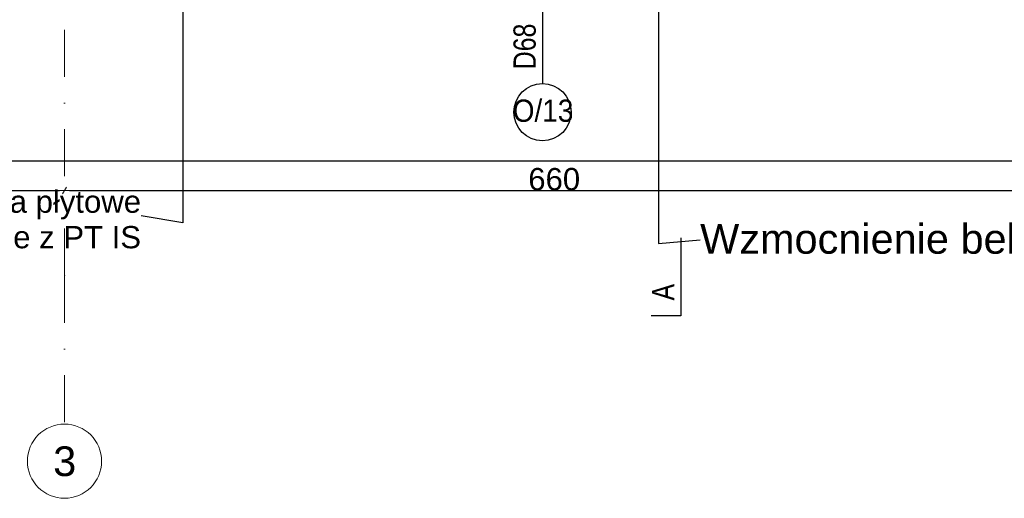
# Model space of a CAD drawing. Header units: millimetres. Extents: x 75999 to 132160, y -108895 to -89040.
# Tile 33 of 61: x 95065 to 101700, y -108895 to -105669. Entities that reach past the tile are written whole.
import ezdxf

# ---------------------------------------------------------------- set-up
doc = ezdxf.new("R2010")
doc.units = ezdxf.units.MM
doc.header["$MEASUREMENT"] = 0
doc.linetypes.add('Dot & Dashed', pattern=[670.277762, 317.5, -176.388889, 0, -176.388874])
for name, color, linetype in [('A-OKNA-OPIS', 7, 'Continuous'), ('DIM MALY', 7, 'Continuous'), ('Nowe_00 ZMIANY', 7, 'Continuous'), ('opisy inne', 7, 'Continuous'), ('Structural - Grid', 7, 'Continuous')]:
    doc.layers.add(name, color=color, linetype=linetype)
doc.styles.add('STYL_AUTOMATYCZNY_1', font='arial.ttf')
doc.styles.add('STYL_AUTOMATYCZNY_2', font='arial.ttf')
doc.styles.add('STYL_AUTOMATYCZNY_3', font='txt')
doc.styles.add('STYL_AUTOMATYCZNY_4', font='arial.ttf', dxfattribs={"width": 0.8})
doc.styles.add('STYL_AUTOMATYCZNY_6', font='arial.ttf', dxfattribs={"width": 0.9})
doc.dimstyles.new('STYL_AUTOMATYCZNY__3', dxfattribs={"dimtxt": 150, "dimasz": 34.231941, "dimexe": 0.18, "dimexo": 0.0625, "dimgap": 0, "dimtad": 1, "dimtih": 1, "dimtoh": 1, "dimdec": 0, "dimlfac": 0.1, "dimzin": 0, "dimdsep": 46, "dimtxsty": 'STYL_AUTOMATYCZNY_2', "dimblk": 'ARROWHEAD_2', "dimblk1": 'ARROWHEAD_2', "dimblk2": 'ARROWHEAD_2', "dimcen": 0.09, "dimse1": 1, "dimse2": 1, "dimclrd": 5, "dimclre": 5, "dimclrt": 1, "dimadec": 0, "dimazin": 0, "dimtfac": 1, "dimtdec": 4, "dimtmove": 0, "dimatfit": 3, "dimfxl": 0, "dimtolj": 1, "dimtzin": 0, "dimarcsym": 0})
doc.dimstyles.new('STYL_AUTOMATYCZNY__7', dxfattribs={"dimtxt": 0.18, "dimasz": 91.2, "dimexe": 0.18, "dimexo": 0.0625, "dimgap": 0, "dimtad": 0, "dimtih": 1, "dimtoh": 1, "dimdec": 4, "dimzin": 0, "dimdsep": 46, "dimcen": 0.09, "dimadec": 0, "dimazin": 0, "dimtfac": 1, "dimtdec": 4, "dimtmove": 0, "dimatfit": 3, "dimldrblk": 'ARROWHEAD_11', "dimfxl": 0, "dimtolj": 1, "dimtzin": 0, "dimarcsym": 0})

# ---------------------------------------------------------------- blocks, each defined once
blk = doc.blocks.new('ARROWHEAD_2')
at = {"color": 0, "linetype": 'Continuous', "lineweight": 0}
for p, q in [((0, 0), (-1, 0)), ((-0.38, -0.66), (0.38, 0.66))]:
    blk.add_line(p, q, dxfattribs=at)
blk = doc.blocks.new('*D374')
at = {"layer": 'Defpoints', "color": 0}
for p in [(87564.1, -105009.4), (118544.1, -105413.4), (118544.1, -106621.5)]:
    blk.add_point(p, dxfattribs=at)
at = {"layer": 'DIM MALY', "color": 5, "lineweight": -2}
blk.add_line((87598.4, -106621.5), (118509.9, -106621.5), dxfattribs=at)
at = {"layer": 'DIM MALY', "color": 5, "lineweight": -2, "xscale": 34.23194115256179, "yscale": 34.23194115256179, "zscale": 34.23194115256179, "rotation": 180}
blk.add_blockref('ARROWHEAD_2', (87564.1, -106621.5), dxfattribs=at)
at = {"layer": 'DIM MALY', "color": 5, "lineweight": -2, "xscale": 34.23194115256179, "yscale": 34.23194115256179, "zscale": 34.23194115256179}
blk.add_blockref('ARROWHEAD_2', (118544.1, -106621.5), dxfattribs=at)
at = {"layer": 'DIM MALY', "color": 1, "insert": (103054.1, -106544.9), "char_height": 150, "attachment_point": 5, "style": 'STYL_AUTOMATYCZNY_2'}
blk.add_mtext('\\A1;3098', dxfattribs=at)
blk = doc.blocks.new('*D472')
at = {"layer": 'Defpoints', "color": 0}
for p in [(95367.3, -106821.5), (87897.3, -108261.8), (95367.3, -108395.1)]:
    blk.add_point(p, dxfattribs=at)
at = {"layer": 'DIM MALY', "color": 5, "lineweight": -2}
blk.add_line((87931.5, -106821.5), (95333, -106821.5), dxfattribs=at)
at = {"layer": 'DIM MALY', "color": 5, "lineweight": -2, "xscale": 34.23194115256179, "yscale": 34.23194115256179, "zscale": 34.23194115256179, "rotation": 180}
blk.add_blockref('ARROWHEAD_2', (87897.3, -106821.5), dxfattribs=at)
at = {"layer": 'DIM MALY', "color": 5, "lineweight": -2, "xscale": 34.23194115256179, "yscale": 34.23194115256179, "zscale": 34.23194115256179}
blk.add_blockref('ARROWHEAD_2', (95367.3, -106821.5), dxfattribs=at)
at = {"layer": 'DIM MALY', "color": 1, "insert": (91631.9, -106746.5), "char_height": 150, "attachment_point": 5, "style": 'STYL_AUTOMATYCZNY_2'}
blk.add_mtext('\\A1;747', dxfattribs=at)
blk = doc.blocks.new('*D473')
at = {"layer": 'Defpoints', "color": 0}
for p in [(101967.3, -106821.5), (95367.3, -108395.1), (101967.3, -108395.1)]:
    blk.add_point(p, dxfattribs=at)
at = {"layer": 'DIM MALY', "color": 5, "lineweight": -2}
blk.add_line((95401.5, -106821.5), (101933, -106821.5), dxfattribs=at)
at = {"layer": 'DIM MALY', "color": 5, "lineweight": -2, "xscale": 34.23194115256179, "yscale": 34.23194115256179, "zscale": 34.23194115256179, "rotation": 180}
blk.add_blockref('ARROWHEAD_2', (95367.3, -106821.5), dxfattribs=at)
at = {"layer": 'DIM MALY', "color": 5, "lineweight": -2, "xscale": 34.23194115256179, "yscale": 34.23194115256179, "zscale": 34.23194115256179}
blk.add_blockref('ARROWHEAD_2', (101967.3, -106821.5), dxfattribs=at)
at = {"layer": 'DIM MALY', "color": 1, "insert": (98666.9, -106744.9), "char_height": 150, "attachment_point": 5, "style": 'STYL_AUTOMATYCZNY_2'}
blk.add_mtext('\\A1;660', dxfattribs=at)
blk = doc.blocks.new('ARROWHEAD_11')
at = {"color": 0, "linetype": 'Continuous', "lineweight": 0}
blk.add_line((0, 0), (-1, 0), dxfattribs=at)
at = {"color": 0, "linetype": 'Continuous', "lineweight": 0, "const_width": 0.25, "flags": 128}
blk.add_lwpolyline([(-0.125, 0, 1), (0.125, 0, 1)], format="xyb", close=True, dxfattribs=at)

msp = doc.modelspace()

# ---------------------------------------------------------------- linework, layer by layer
msp.add_lwpolyline([(99519.2, -107140.3), (99519.2, -107665.2), (99319.2, -107665.2)])
at = {"layer": 'A-OKNA-OPIS'}
msp.add_line((98587.5, -104894.4), (98587.5, -106099.6), dxfattribs=at)
msp.add_circle((98587.5, -106292.6), 193, dxfattribs=at)
at = {"layer": 'Structural - Grid', "linetype": 'Dot & Dashed', "lineweight": 15}
for q in [(95367.3, -90539.7), (95367.3, -108395.1)]:
    msp.add_line((95367.3, -107395.1), q, dxfattribs=at)
at = {"layer": 'Structural - Grid', "linetype": 'Continuous', "lineweight": 15}
msp.add_circle((95367.3, -108645.1), 250, dxfattribs=at)
at = {"layer": 'Structural - Grid', "linetype": 'Dot & Dashed', "lineweight": 15}
msp.add_point((95367.3, -107395.1), dxfattribs=at)
msp.add_point((95367.3, -107395.1), dxfattribs=at)

# ---------------------------------------------------------------- texts
at = {"layer": 'A-OKNA-OPIS', "insert": (98468.4, -105849.6), "char_height": 150, "attachment_point": 5, "rotation": 90, "style": 'STYL_AUTOMATYCZNY_4'}
msp.add_mtext('\\A1;{\\pqc;\\fArial|b0|i0|c238|p0;\\W0.800000;D68}', dxfattribs=at)
at = {"layer": 'A-OKNA-OPIS', "insert": (98591.5, -106283.7), "char_height": 150, "attachment_point": 5, "style": 'STYL_AUTOMATYCZNY_6'}
msp.add_mtext('\\A1;{\\pqc;\\fArial|b0|i0|c238|p0;\\W0.900000;O/13}', dxfattribs=at)
at = {"layer": 'Nowe_00 ZMIANY', "insert": (95883, -107037.9), "char_height": 149.931, "attachment_point": 6, "line_spacing_factor": 0.958241, "style": 'STYL_AUTOMATYCZNY_3'}
msp.add_mtext('\\A1;{\\pqr;\\fHelvetica|b0|i0|c0|p0;\\W1.000000;wymiana grzejników żeliwnych na płytowe\\P\\pqr;\\fHelvetica|b0|i0|c0|p0;\\W1.000000;zgodnie z PT IS}', dxfattribs=at)
at = {"layer": 'Nowe_00 ZMIANY', "insert": (99650.2, -107176.8), "char_height": 200, "attachment_point": 4, "style": 'STYL_AUTOMATYCZNY_2'}
msp.add_mtext('\\A1;{\\pql;\\fArial|b0|i0|c238|p0;\\W1.000000;Wzmocnienie belki stropowej 2 x UPN 200\\P\\pql;\\fHelvetica|b0|i0|c0|p0;\\H0.749653x;\\W1.000000;}', dxfattribs=at)
at = {"layer": 'opisy inne', "insert": (99476.5, -107450), "char_height": 150, "attachment_point": 9, "rotation": 89.99958, "style": 'STYL_AUTOMATYCZNY_4'}
msp.add_mtext('\\A1;{\\pqr;\\fArial|b0|i0|c238|p0;\\W0.800000;A}', dxfattribs=at)
at = {"layer": 'Structural - Grid', "lineweight": 15, "insert": (95291, -108545.1), "char_height": 200, "attachment_point": 1, "style": 'STYL_AUTOMATYCZNY_1'}
msp.add_mtext('\\A1;{\\pql;\\pt0;\\fArial|b0|i0|c238|p0;\\W1.000000;3}', dxfattribs=at)

# ---------------------------------------------------------------- dimensions: what is measured, and where the dimension line sits
at = {"layer": 'DIM MALY'}
for base, p1, p2, picture, middle in [((118544.1, -106621.5), (87564.1, -105009.4), (118544.1, -105413.4), '*D374', (103054.1, -106621.5)), ((95367.3, -106821.5), (87897.3, -108261.8), (95367.3, -108395.1), '*D472', (91631.9, -106821.5)), ((101967.3, -106821.5), (95367.3, -108395.1), (101967.3, -108395.1), '*D473', (98666.9, -106821.5))]:
    dim = msp.add_linear_dim(base=base, p1=p1, p2=p2, dimstyle='STYL_AUTOMATYCZNY__3', dxfattribs=at)
    dim.commit()
    dim.dimension.update_dxf_attribs({"geometry": picture, "text_midpoint": middle, "dimtype": 160})

# ---------------------------------------------------------------- leaders
at = {"layer": 'Nowe_00 ZMIANY', "annotation_type": 0, "has_hookline": 1}
for points, hookline_direction, text_width in [([(96163.8, -104720.3), (96163.8, -107037.9), (95883, -106991.3)], 1, 3890.5), ([(99369.4, -104882.9), (99369.4, -107176.8), (99650.2, -107153.9)], 0, 5247.5)]:
    msp.add_leader(points, dimstyle='STYL_AUTOMATYCZNY__7', dxfattribs=dict(at, hookline_direction=hookline_direction, text_width=text_width))

doc.saveas('drawing.dxf')
